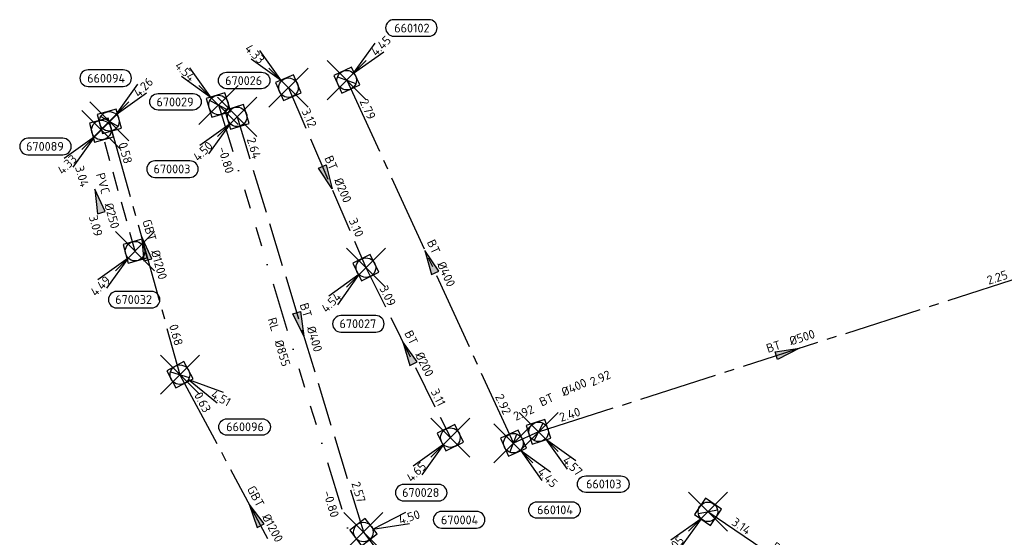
# Model space of a CAD drawing. Header units: metres. Extents: x 153343 to 157271, y 461673 to 467005.
# Tile 13 of 191: x 154738 to 154889, y 462840 to 462920. Entities that reach past the tile are written whole.
import ezdxf
from ezdxf.enums import TextEntityAlignment as Align

# ---------------------------------------------------------------- set-up
doc = ezdxf.new("R2010")
doc.units = ezdxf.units.M
doc.header["$LTSCALE"] = 0.75
doc.header["$PDMODE"] = 3
doc.header["$PDSIZE"] = 3
for name, pattern in [('RI-GWA_BETON', [22, 16, -2, 2, -2]), ('RI-HWA_BETON', [11.4, 9, -2.4]), ('RI-HWA_PVC', [6.4, 4, -2.4]), ('RI-RELINEN', [38, 10, -4, 0, -4, 4, -4, 4, -4, 0, -4])]:
    doc.linetypes.add(name, pattern=pattern)
doc.layers.get('0').update_dxf_attribs({"lineweight": 25})
doc.layers.get('defpoints').update_dxf_attribs({"lineweight": 25})
for name, color, linetype, lineweight in [('B-OI-RI-GWA_PUTNUMMER-S @ 0.75', 11, 'Continuous', 25), ('B-OI-RI-GWA_STROOMRICHTING-S @ 0.75', 11, 'Continuous', 25), ('B-OI-RI-HWA_RIOOLPUT_INSPECTIEPUT-S', 151, 'Continuous', 25), ('B-OI-RI-HWA_STROOMRICHTING-S @ 0.75', 151, 'Continuous', 25)]:
    doc.layers.add(name, color=color, linetype=linetype, lineweight=lineweight)
for name, color, linetype in [('B-OI-RI-GWA_RIOOLPUT_INSPECTIEPUT-S @ 0.75', 11, 'Continuous'), ('B-OI-RI-GWA_TRANSPORTLEIDING_B+RELINED_855-G', 11, 'RI-RELINEN'), ('B-OI-RI-GWA_TRANSPORTLEIDING_BETON_300-G', 11, 'RI-GWA_BETON'), ('B-OI-RI-GWA_TRANSPORTLEIDING_BETON_400-G', 11, 'RI-GWA_BETON'), ('B-OI-RI-GWA_TRANSPORTLEIDING_BETON_500-G', 11, 'RI-GWA_BETON'), ('B-OI-RI-GWA_TRANSPORTLEIDING_GEWAPEND BETON_1200-G', 11, 'RI-GWA_BETON'), ('B-OI-RI-HWA_PUTNUMMER-S @ 0.75', 151, 'Continuous'), ('B-OI-RI-HWA_TRANSPORTLEIDING_BETON_200-G', 151, 'RI-HWA_BETON'), ('B-OI-RI-HWA_TRANSPORTLEIDING_BETON_400-G', 151, 'RI-HWA_BETON'), ('B-OI-RI-HWA_TRANSPORTLEIDING_PVC_250-G', 151, 'RI-HWA_PVC')]:
    doc.layers.add(name, color=color, linetype=linetype)
doc.layers.add('inspectieput', color=7, linetype='Continuous', plot=False)
doc.styles.add('NLCS-ISO', font='isocpeur.ttf')

# ---------------------------------------------------------------- blocks, each defined once
blk = doc.blocks.new('*U2118')
at = {"ltscale": 0.1}
blk.add_hatch(color=256, dxfattribs=at).paths.add_polyline_path([(-2.500000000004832, 0), (2.500000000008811, -0.8333333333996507), (2.500000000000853, 0.8333333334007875)])
at = {"ltscale": 0.1, "flags": 128}
blk.add_lwpolyline([(-2.500000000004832, 0), (2.500000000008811, -0.8333333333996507), (2.500000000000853, 0.8333333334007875)], close=True, dxfattribs=at)
at = {"ltscale": 0.1, "style": 'NLCS-ISO'}
for tag, p in [('MAT', (-1, 0.5000000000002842)), ('BOBL', (-3.532323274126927, -3.239999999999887))]:
    blk.add_attdef(tag, text='', height=1.8, dxfattribs=at).set_placement(p, align=Align.BOTTOM_RIGHT)
for tag, p in [('DIA', (1, 0.5000000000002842)), ('BOBR', (2.586337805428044, -3.242006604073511))]:
    blk.add_attdef(tag, text='', height=1.8, dxfattribs=at).set_placement(p, align=Align.BOTTOM_LEFT)
at = {"layer": 'defpoints', "ltscale": 0.1, "style": 'NLCS-ISO', "flags": 1}
blk.add_attdef('JVA', text='', height=1.8, dxfattribs=at).set_placement((0, -0.9999999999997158), align=Align.TOP_CENTER)
blk = doc.blocks.new('*U2110')
at = {"ltscale": 0.1, "style": 'NLCS-ISO'}
for tag, p in [('BOBL', (-34.65473439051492, -3.240000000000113)), ('MAT', (-1.000000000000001, -3.740000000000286))]:
    blk.add_attdef(tag, text='', height=1.8, dxfattribs=at).set_placement(p, align=Align.BOTTOM_RIGHT)
for tag, p in [('DIA', (0.9999999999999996, -3.740000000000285)), ('BOBR', (33.42702512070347, -3.224877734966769))]:
    blk.add_attdef(tag, text='', height=1.8, dxfattribs=at).set_placement(p, align=Align.BOTTOM_LEFT)
at = {"layer": 'defpoints', "ltscale": 0.1, "style": 'NLCS-ISO', "flags": 1}
blk.add_attdef('JVA', text='', height=1.8, dxfattribs=at).set_placement((0, -0.9999999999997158), align=Align.TOP_CENTER)
blk = doc.blocks.new('*U2111')
at = {"ltscale": 0.1}
blk.add_hatch(color=256, dxfattribs=at).paths.add_polyline_path([(-2.500000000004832, 0), (2.500000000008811, -0.8333333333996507), (2.500000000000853, 0.8333333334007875)])
at = {"ltscale": 0.1, "flags": 128}
blk.add_lwpolyline([(-2.500000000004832, 0), (2.500000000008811, -0.8333333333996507), (2.500000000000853, 0.8333333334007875)], close=True, dxfattribs=at)
at = {"ltscale": 0.1, "style": 'NLCS-ISO'}
for tag, p in [('BOBL', (-10.09522583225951, 1.139568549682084e-13)), ('MAT', (-1, 0.5000000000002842))]:
    blk.add_attdef(tag, text='', height=1.8, dxfattribs=at).set_placement(p, align=Align.BOTTOM_RIGHT)
for tag, p in [('DIA', (1, 0.5000000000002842)), ('BOBR', (9.149238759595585, 0.001851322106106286))]:
    blk.add_attdef(tag, text='', height=1.8, dxfattribs=at).set_placement(p, align=Align.BOTTOM_LEFT)
at = {"layer": 'defpoints', "ltscale": 0.1, "style": 'NLCS-ISO', "flags": 1}
blk.add_attdef('JVA', text='', height=1.8, dxfattribs=at).set_placement((0, -0.9999999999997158), align=Align.TOP_CENTER)
blk = doc.blocks.new('*U2108')
at = {"ltscale": 0.1}
blk.add_hatch(color=256, dxfattribs=at).paths.add_polyline_path([(2.500000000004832, 0), (-2.500000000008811, -0.8333333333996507), (-2.500000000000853, 0.8333333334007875)])
at = {"ltscale": 0.1, "flags": 128}
blk.add_lwpolyline([(2.500000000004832, 0), (-2.500000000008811, -0.8333333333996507), (-2.500000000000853, 0.8333333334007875)], close=True, dxfattribs=at)
at = {"ltscale": 0.1, "style": 'NLCS-ISO'}
for tag, p in [('BOBL', (-10.70660370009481, 1.138880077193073e-13)), ('MAT', (-1, 0.5000000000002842))]:
    blk.add_attdef(tag, text='', height=1.8, dxfattribs=at).set_placement(p, align=Align.BOTTOM_RIGHT)
for tag, p in [('DIA', (1, 0.5000000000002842)), ('BOBR', (9.76061647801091, 0.001423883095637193))]:
    blk.add_attdef(tag, text='', height=1.8, dxfattribs=at).set_placement(p, align=Align.BOTTOM_LEFT)
at = {"layer": 'defpoints', "ltscale": 0.1, "style": 'NLCS-ISO', "flags": 1}
blk.add_attdef('JVA', text='', height=1.8, dxfattribs=at).set_placement((0, -0.9999999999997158), align=Align.TOP_CENTER)
blk = doc.blocks.new('*U2100')
at = {"ltscale": 0.1}
blk.add_hatch(color=256, dxfattribs=at).paths.add_polyline_path([(2.500000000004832, 0), (-2.500000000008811, -0.8333333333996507), (-2.500000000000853, 0.8333333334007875)])
at = {"ltscale": 0.1, "flags": 128}
blk.add_lwpolyline([(2.500000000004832, 0), (-2.500000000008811, -0.8333333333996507), (-2.500000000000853, 0.8333333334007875)], close=True, dxfattribs=at)
at = {"ltscale": 0.1, "style": 'NLCS-ISO'}
for tag, p in [('BOBL', (-35.08905056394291, 1.111423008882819e-13)), ('MAT', (-1, 0.5000000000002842))]:
    blk.add_attdef(tag, text='', height=1.8, dxfattribs=at).set_placement(p, align=Align.BOTTOM_RIGHT)
for tag, p in [('DIA', (1, 0.5000000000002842)), ('BOBR', (34.14305738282, -0.01562287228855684))]:
    blk.add_attdef(tag, text='', height=1.8, dxfattribs=at).set_placement(p, align=Align.BOTTOM_LEFT)
at = {"layer": 'defpoints', "ltscale": 0.1, "style": 'NLCS-ISO', "flags": 1}
blk.add_attdef('JVA', text='', height=1.8, dxfattribs=at).set_placement((0, -0.9999999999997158), align=Align.TOP_CENTER)
blk = doc.blocks.new('*U2091')
at = {"ltscale": 0.1}
blk.add_hatch(color=256, dxfattribs=at).paths.add_polyline_path([(2.500000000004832, 0), (-2.500000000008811, -0.8333333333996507), (-2.500000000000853, 0.8333333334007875)])
at = {"ltscale": 0.1, "flags": 128}
blk.add_lwpolyline([(2.500000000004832, 0), (-2.500000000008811, -0.8333333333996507), (-2.500000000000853, 0.8333333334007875)], close=True, dxfattribs=at)
at = {"ltscale": 0.1, "style": 'NLCS-ISO'}
for tag, p in [('BOBL', (-9.504717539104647, 1.140233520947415e-13)), ('MAT', (-1, 0.5000000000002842))]:
    blk.add_attdef(tag, text='', height=1.8, dxfattribs=at).set_placement(p, align=Align.BOTTOM_RIGHT)
for tag, p in [('DIA', (1, 0.5000000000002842)), ('BOBR', (8.558730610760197, 0.002264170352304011))]:
    blk.add_attdef(tag, text='', height=1.8, dxfattribs=at).set_placement(p, align=Align.BOTTOM_LEFT)
at = {"layer": 'defpoints', "ltscale": 0.1, "style": 'NLCS-ISO', "flags": 1}
blk.add_attdef('JVA', text='', height=1.8, dxfattribs=at).set_placement((0, -0.9999999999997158), align=Align.TOP_CENTER)
blk = doc.blocks.new('*U2081')
at = {"ltscale": 0.1}
blk.add_hatch(color=256, dxfattribs=at).paths.add_polyline_path([(2.500000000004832, 0), (-2.500000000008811, -0.8333333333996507), (-2.500000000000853, 0.8333333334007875)])
at = {"ltscale": 0.1, "flags": 128}
blk.add_lwpolyline([(2.500000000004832, 0), (-2.500000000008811, -0.8333333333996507), (-2.500000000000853, 0.8333333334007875)], close=True, dxfattribs=at)
at = {"ltscale": 0.1, "style": 'NLCS-ISO'}
for tag, p in [('BOBL', (-44.24080503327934, 1.101117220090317e-13)), ('MAT', (-1, 0.5000000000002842))]:
    blk.add_attdef(tag, text='', height=1.8, dxfattribs=at).set_placement(p, align=Align.BOTTOM_RIGHT)
for tag, p in [('DIA', (1, 0.5000000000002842)), ('BOBR', (43.29480961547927, -0.02202123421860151))]:
    blk.add_attdef(tag, text='', height=1.8, dxfattribs=at).set_placement(p, align=Align.BOTTOM_LEFT)
at = {"layer": 'defpoints', "ltscale": 0.1, "style": 'NLCS-ISO', "flags": 1}
blk.add_attdef('JVA', text='', height=1.8, dxfattribs=at).set_placement((0, -0.9999999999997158), align=Align.TOP_CENTER)
blk = doc.blocks.new('*U35')
at = {"ltscale": 0.1, "style": 'NLCS-ISO'}
for tag, p in [('BOBL', (-5.662221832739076, 1.144560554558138e-13)), ('MAT', (-1, 0.5000000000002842))]:
    blk.add_attdef(tag, text='', height=1.8, dxfattribs=at).set_placement(p, align=Align.BOTTOM_RIGHT)
for tag, p in [('DIA', (1, 0.5000000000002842)), ('BOBR', (7.216235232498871, 0.003202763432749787))]:
    blk.add_attdef(tag, text='', height=1.8, dxfattribs=at).set_placement(p, align=Align.BOTTOM_LEFT)
at = {"layer": 'defpoints', "ltscale": 0.1, "style": 'NLCS-ISO', "flags": 1}
blk.add_attdef('JVA', text='', height=1.8, dxfattribs=at).set_placement((0, -0.9999999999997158), align=Align.TOP_CENTER)
blk = doc.blocks.new('*U2079')
at = {"ltscale": 0.1}
blk.add_hatch(color=256, dxfattribs=at).paths.add_polyline_path([(-2.500000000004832, 0), (2.500000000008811, -0.8333333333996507), (2.500000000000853, 0.8333333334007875)])
at = {"ltscale": 0.1, "flags": 128}
blk.add_lwpolyline([(-2.500000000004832, 0), (2.500000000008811, -0.8333333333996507), (2.500000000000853, 0.8333333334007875)], close=True, dxfattribs=at)
at = {"ltscale": 0.1, "style": 'NLCS-ISO'}
for tag, p in [('BOBL', (-31.55448624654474, 1.115403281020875e-13)), ('MAT', (-1, 0.5000000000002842))]:
    blk.add_attdef(tag, text='', height=1.8, dxfattribs=at).set_placement(p, align=Align.BOTTOM_RIGHT)
for tag, p in [('DIA', (1, 0.5000000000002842)), ('BOBR', (30.60849392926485, -0.01315171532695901))]:
    blk.add_attdef(tag, text='', height=1.8, dxfattribs=at).set_placement(p, align=Align.BOTTOM_LEFT)
at = {"layer": 'defpoints', "ltscale": 0.1, "style": 'NLCS-ISO', "flags": 1}
blk.add_attdef('JVA', text='', height=1.8, dxfattribs=at).set_placement((0, -0.9999999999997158), align=Align.TOP_CENTER)
blk = doc.blocks.new('*U2078')
at = {"ltscale": 0.1}
blk.add_hatch(color=256, dxfattribs=at).paths.add_polyline_path([(-2.500000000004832, 0), (2.500000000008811, -0.8333333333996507), (2.500000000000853, 0.8333333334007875)])
at = {"ltscale": 0.1, "flags": 128}
blk.add_lwpolyline([(-2.500000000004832, 0), (2.500000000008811, -0.8333333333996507), (2.500000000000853, 0.8333333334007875)], close=True, dxfattribs=at)
at = {"ltscale": 0.1, "style": 'NLCS-ISO'}
for tag, p in [('BOBL', (-23.19870870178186, 1.124812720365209e-13)), ('MAT', (-1, 0.5000000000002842))]:
    blk.add_attdef(tag, text='', height=1.8, dxfattribs=at).set_placement(p, align=Align.BOTTOM_RIGHT)
for tag, p in [('DIA', (1, 0.5000000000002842)), ('BOBR', (22.25271842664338, -0.007309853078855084))]:
    blk.add_attdef(tag, text='', height=1.8, dxfattribs=at).set_placement(p, align=Align.BOTTOM_LEFT)
at = {"layer": 'defpoints', "ltscale": 0.1, "style": 'NLCS-ISO', "flags": 1}
blk.add_attdef('JVA', text='', height=1.8, dxfattribs=at).set_placement((0, -0.9999999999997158), align=Align.TOP_CENTER)
blk = doc.blocks.new('*U2073')
at = {"ltscale": 0.1}
blk.add_hatch(color=256, dxfattribs=at).paths.add_polyline_path([(-2.500000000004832, 0), (2.500000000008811, -0.8333333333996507), (2.500000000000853, 0.8333333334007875)])
at = {"ltscale": 0.1, "flags": 128}
blk.add_lwpolyline([(-2.500000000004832, 0), (2.500000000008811, -0.8333333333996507), (2.500000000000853, 0.8333333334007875)], close=True, dxfattribs=at)
at = {"ltscale": 0.1, "style": 'NLCS-ISO'}
for tag, p in [('BOBL', (-17.5882687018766, 1.131130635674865e-13)), ('MAT', (-1, 0.5000000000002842))]:
    blk.add_attdef(tag, text='', height=1.8, dxfattribs=at).set_placement(p, align=Align.BOTTOM_RIGHT)
for tag, p in [('DIA', (1, 0.5000000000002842)), ('BOBR', (16.64227979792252, -0.003387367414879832))]:
    blk.add_attdef(tag, text='', height=1.8, dxfattribs=at).set_placement(p, align=Align.BOTTOM_LEFT)
at = {"layer": 'defpoints', "ltscale": 0.1, "style": 'NLCS-ISO', "flags": 1}
blk.add_attdef('JVA', text='', height=1.8, dxfattribs=at).set_placement((0, -0.9999999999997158), align=Align.TOP_CENTER)
blk = doc.blocks.new('B-SRI-PUT_HWA-SO')
at = {"lineweight": -3, "flags": 128}
blk.add_lwpolyline([(-1.999999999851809, -2.00000000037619), (2.000000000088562, -2.000000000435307), (2.000000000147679, 1.99999999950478), (-2.00000000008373, 1.999999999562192)], close=True, dxfattribs=at)
at = {"lineweight": -3}
blk.add_circle((0, 0), 1.999999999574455, dxfattribs=at)
blk = doc.blocks.new('*U1132')
for q in [(-7.601397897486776, -5.833630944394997), (-5.833630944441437, -7.601397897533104)]:
    blk.add_line((-1.414213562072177, -1.414213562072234), q)
blk.add_lwpolyline([(-15.02126124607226, -5.061745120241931), (-7.86320641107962, -5.061745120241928, 0.9999999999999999), (-7.86320641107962, -1.677375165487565), (-15.02126124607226, -1.677375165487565, 0.9999999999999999)], format="xyb", close=True)
at = {"ltscale": 0.1, "style": 'NLCS-ISO'}
blk.add_attdef('PUTNR', text='', height=1.8, dxfattribs=at).set_placement((-11.54447250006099, -1.537225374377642), align=Align.MIDDLE_CENTER)
blk.add_attdef('PUTHGT', text='', height=1.8, rotation=44.99999999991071, dxfattribs=at).set_placement((-8.442832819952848, -8.482353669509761), align=Align.MIDDLE_LEFT)
blk = doc.blocks.new('*U1144')
for q in [(-7.601397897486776, -5.833630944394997), (-5.833630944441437, -7.601397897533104)]:
    blk.add_line((-1.414213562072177, -1.414213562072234), q)
blk.add_lwpolyline([(-3.772051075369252, -11.62598181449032), (3.386003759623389, -11.62598181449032, 0.9999999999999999), (3.386003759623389, -8.241611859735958), (-3.772051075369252, -8.241611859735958, 0.9999999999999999)], format="xyb", close=True)
at = {"ltscale": 0.1, "style": 'NLCS-ISO'}
blk.add_attdef('PUTHGT', text='', height=1.8, rotation=44.99999999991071, dxfattribs=at).set_placement((-8.442832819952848, -8.482353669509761), align=Align.MIDDLE_LEFT)
blk.add_attdef('PUTNR', text='', height=1.8, dxfattribs=at).set_placement((-0.2952623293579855, -8.101462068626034), align=Align.MIDDLE_CENTER)
blk = doc.blocks.new('B-SRI-PUT_GWA-SO')
blk.add_line((-1.414183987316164, -1.41424313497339), (1.414183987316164, 1.41424313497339))
at = {"lineweight": -3, "flags": 128}
blk.add_lwpolyline([(2.000125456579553, -1.999958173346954), (1.999958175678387, 2.000041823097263), (-2.000041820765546, 1.999874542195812), (-1.999874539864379, -2.000125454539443)], close=True, dxfattribs=at)
at = {"lineweight": -3}
blk.add_circle((4.18174704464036e-05, -4.181572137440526e-05), 1.999999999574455, dxfattribs=at)
blk = doc.blocks.new('*U1145')
for q in [(-5.833630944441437, 7.601397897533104), (-7.601397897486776, 5.833630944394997)]:
    blk.add_line((-1.414213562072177, 1.414213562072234), q)
blk.add_lwpolyline([(-12.36545018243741, 2.335186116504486), (-5.207395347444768, 2.335186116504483, -0.9999999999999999), (-5.207395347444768, -1.049183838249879), (-12.36545018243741, -1.049183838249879, -0.9999999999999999)], format="xyb", close=True)
at = {"ltscale": 0.1, "style": 'NLCS-ISO'}
blk.add_attdef('PUTHGT', text='', height=1.8, rotation=315.0000000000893, dxfattribs=at).set_placement((-8.442832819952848, 8.482353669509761), align=Align.MIDDLE_LEFT)
blk.add_attdef('PUTNR', text='', height=1.8, dxfattribs=at).set_placement((-8.888661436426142, 0.6106663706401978), align=Align.MIDDLE_CENTER)
blk = doc.blocks.new('*U1137')
for q in [(-7.601397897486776, -5.833630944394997), (-5.833630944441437, -7.601397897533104)]:
    blk.add_line((-1.414213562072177, -1.414213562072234), q)
blk.add_lwpolyline([(-9.53470312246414, -12.9689382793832), (-2.3766482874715, -12.9689382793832, 0.9999999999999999), (-2.3766482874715, -9.584568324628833), (-9.53470312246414, -9.584568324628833, 0.9999999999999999)], format="xyb", close=True)
at = {"ltscale": 0.1, "style": 'NLCS-ISO'}
blk.add_attdef('PUTHGT', text='', height=1.8, rotation=44.99999999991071, dxfattribs=at).set_placement((-8.442832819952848, -8.482353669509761), align=Align.MIDDLE_LEFT)
blk.add_attdef('PUTNR', text='', height=1.8, dxfattribs=at).set_placement((-6.057914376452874, -9.44441853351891), align=Align.MIDDLE_CENTER)
blk = doc.blocks.new('*U1138')
for q in [(-7.601397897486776, -5.833630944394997), (-5.833630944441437, -7.601397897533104)]:
    blk.add_line((-1.414213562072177, -1.414213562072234), q)
blk.add_lwpolyline([(-5.116794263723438, -13.2166683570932), (2.041260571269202, -13.2166683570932, 0.9999999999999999), (2.041260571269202, -9.832298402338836), (-5.116794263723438, -9.832298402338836, 0.9999999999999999)], format="xyb", close=True)
at = {"ltscale": 0.1, "style": 'NLCS-ISO'}
blk.add_attdef('PUTHGT', text='', height=1.8, rotation=44.99999999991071, dxfattribs=at).set_placement((-8.442832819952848, -8.482353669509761), align=Align.MIDDLE_LEFT)
blk.add_attdef('PUTNR', text='', height=1.8, dxfattribs=at).set_placement((-1.640005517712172, -9.692148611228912), align=Align.MIDDLE_CENTER)
blk = doc.blocks.new('*U1139')
for q in [(-5.833630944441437, 7.601397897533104), (-7.601397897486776, 5.833630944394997)]:
    blk.add_line((-1.414213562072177, 1.414213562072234), q)
blk.add_lwpolyline([(-12.64903325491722, 3.185648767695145), (-5.490978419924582, 3.185648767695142, -0.9999999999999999), (-5.490978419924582, -0.1987211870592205), (-12.64903325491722, -0.1987211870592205, -0.9999999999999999)], format="xyb", close=True)
at = {"ltscale": 0.1, "style": 'NLCS-ISO'}
blk.add_attdef('PUTHGT', text='', height=1.8, rotation=315.0000000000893, dxfattribs=at).set_placement((-8.442832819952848, 8.482353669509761), align=Align.MIDDLE_LEFT)
blk.add_attdef('PUTNR', text='', height=1.8, dxfattribs=at).set_placement((-9.172244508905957, 1.461129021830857), align=Align.MIDDLE_CENTER)
blk = doc.blocks.new('*U1141')
for q in [(8.659701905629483, 4.101470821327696), (9.425919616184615, 1.721783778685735)]:
    blk.add_line((1.903749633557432, 0.6129741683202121), q)
blk.add_lwpolyline([(23.15147938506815, 4.209233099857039), (15.99342455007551, 4.209233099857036, 0.9999999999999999), (15.99342455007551, 0.8248631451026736), (23.15147938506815, 0.8248631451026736, 0.9999999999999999)], format="xyb", close=True)
at = {"ltscale": 0.1, "style": 'NLCS-ISO'}
blk.add_attdef('PUTHGT', text='', height=1.8, rotation=17.84765284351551, dxfattribs=at).set_placement((7.271291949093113, 2.370587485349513), align=Align.MIDDLE_LEFT)
blk.add_attdef('PUTNR', text='', height=1.8, dxfattribs=at).set_placement((19.67469063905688, 2.484713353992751), align=Align.MIDDLE_CENTER)
blk = doc.blocks.new('*U241')
for q in [(-7.601397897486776, -5.833630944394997), (-5.833630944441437, -7.601397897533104)]:
    blk.add_line((-1.414213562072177, -1.414213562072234), q)
blk.add_lwpolyline([(-16.8101220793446, -12.39118641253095), (-9.652067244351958, -12.39118641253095, 0.9999999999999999), (-9.652067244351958, -9.006816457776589), (-16.8101220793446, -9.006816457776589, 0.9999999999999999)], format="xyb", close=True)
at = {"ltscale": 0.1, "style": 'NLCS-ISO'}
blk.add_attdef('PUTHGT', text='', height=1.8, rotation=44.99999999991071, dxfattribs=at).set_placement((-8.442832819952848, -8.482353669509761), align=Align.MIDDLE_LEFT)
blk.add_attdef('PUTNR', text='', height=1.8, dxfattribs=at).set_placement((-13.33333333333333, -8.866666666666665), align=Align.MIDDLE_CENTER)
blk = doc.blocks.new('*U297')
for q in [(-7.601397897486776, -5.833630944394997), (-5.833630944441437, -7.601397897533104)]:
    blk.add_line((-1.414213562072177, -1.414213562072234), q)
blk.add_lwpolyline([(-16.8101220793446, -12.39118641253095), (-9.652067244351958, -12.39118641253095, 0.9999999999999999), (-9.652067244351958, -9.006816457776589), (-16.8101220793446, -9.006816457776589, 0.9999999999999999)], format="xyb", close=True)
at = {"ltscale": 0.1, "style": 'NLCS-ISO'}
blk.add_attdef('PUTHGT', text='', height=1.8, rotation=44.99999999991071, dxfattribs=at).set_placement((-8.442832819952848, -8.482353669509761), align=Align.MIDDLE_LEFT)
blk.add_attdef('PUTNR', text='', height=1.8, dxfattribs=at).set_placement((-13.33333333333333, -8.866666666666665), align=Align.MIDDLE_CENTER)
blk = doc.blocks.new('*U273')
for q in [(5.833630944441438, -7.601397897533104), (7.601397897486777, -5.833630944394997)]:
    blk.add_line((1.414213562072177, -1.414213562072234), q)
blk.add_lwpolyline([(16.8101220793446, -12.39118641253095), (9.652067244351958, -12.39118641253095, -0.9999999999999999), (9.652067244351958, -9.006816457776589), (16.8101220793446, -9.006816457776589, -0.9999999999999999)], format="xyb", close=True)
at = {"ltscale": 0.1, "style": 'NLCS-ISO'}
blk.add_attdef('PUTHGT', text='', height=1.8, rotation=315.0000000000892, dxfattribs=at).set_placement((5.388131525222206, -5.427652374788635), align=Align.MIDDLE_LEFT)
blk.add_attdef('PUTNR', text='', height=1.8, dxfattribs=at).set_placement((13.33333333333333, -8.866666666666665), align=Align.MIDDLE_CENTER)
blk = doc.blocks.new('*U1120')
for q in [(5.833630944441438, -7.601397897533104), (7.601397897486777, -5.833630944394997)]:
    blk.add_line((1.414213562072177, -1.414213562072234), q)
blk.add_lwpolyline([(11.98428580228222, -15.36969066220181), (4.826230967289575, -15.3696906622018, -0.9999999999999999), (4.826230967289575, -11.98532070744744), (11.98428580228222, -11.98532070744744, -0.9999999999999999)], format="xyb", close=True)
at = {"ltscale": 0.1, "style": 'NLCS-ISO'}
blk.add_attdef('PUTHGT', text='', height=1.8, rotation=315.0000000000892, dxfattribs=at).set_placement((5.388131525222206, -5.427652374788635), align=Align.MIDDLE_LEFT)
blk.add_attdef('PUTNR', text='', height=1.8, dxfattribs=at).set_placement((8.50749705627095, -11.84517091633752), align=Align.MIDDLE_CENTER)
blk = doc.blocks.new('*U298')
for q in [(5.833630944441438, 7.601397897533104), (7.601397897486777, 5.833630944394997)]:
    blk.add_line((1.414213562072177, 1.414213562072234), q)
blk.add_lwpolyline([(16.8101220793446, 12.39118641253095), (9.652067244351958, 12.39118641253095, 0.9999999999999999), (9.652067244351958, 9.006816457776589), (16.8101220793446, 9.006816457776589, 0.9999999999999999)], format="xyb", close=True)
at = {"ltscale": 0.1, "style": 'NLCS-ISO'}
blk.add_attdef('PUTHGT', text='', height=1.8, rotation=44.99999999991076, dxfattribs=at).set_placement((5.388131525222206, 5.427652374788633), align=Align.MIDDLE_LEFT)
blk.add_attdef('PUTNR', text='', height=1.8, dxfattribs=at).set_placement((13.33333333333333, 10.66666666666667), align=Align.MIDDLE_CENTER)
blk = doc.blocks.new('*U1112')
for q in [(7.647513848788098, -5.773043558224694), (8.880584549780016, -3.598293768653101)]:
    blk.add_line((1.739799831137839, -0.9864565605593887), q)
blk.add_lwpolyline([(16.8101220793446, -12.39118641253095), (9.652067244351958, -12.39118641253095, -0.9999999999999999), (9.652067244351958, -9.006816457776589), (16.8101220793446, -9.006816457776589, -0.9999999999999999)], format="xyb", close=True)
at = {"ltscale": 0.1, "style": 'NLCS-ISO'}
blk.add_attdef('PUTHGT', text='', height=1.8, rotation=330.4470111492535, dxfattribs=at).set_placement((6.63913637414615, -3.796477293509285), align=Align.MIDDLE_LEFT)
blk.add_attdef('PUTNR', text='', height=1.8, dxfattribs=at).set_placement((13.33333333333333, -8.866666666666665), align=Align.MIDDLE_CENTER)
blk = doc.blocks.new('*U1113')
for q in [(5.833630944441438, 7.601397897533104), (7.601397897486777, 5.833630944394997)]:
    blk.add_line((1.414213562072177, 1.414213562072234), q)
blk.add_lwpolyline([(2.82825364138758, 10.54105234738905), (-4.329801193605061, 10.54105234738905, 0.9999999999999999), (-4.329801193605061, 7.156682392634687), (2.82825364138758, 7.156682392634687, 0.9999999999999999)], format="xyb", close=True)
at = {"ltscale": 0.1, "style": 'NLCS-ISO'}
blk.add_attdef('PUTHGT', text='', height=1.8, rotation=44.99999999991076, dxfattribs=at).set_placement((5.388131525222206, 5.427652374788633), align=Align.MIDDLE_LEFT)
blk.add_attdef('PUTNR', text='', height=1.8, dxfattribs=at).set_placement((-0.6485351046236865, 8.816532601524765), align=Align.MIDDLE_CENTER)

msp = doc.modelspace()

# ---------------------------------------------------------------- linework, layer by layer
at = {"layer": 'B-OI-RI-GWA_TRANSPORTLEIDING_B+RELINED_855-G', "transparency": 33554610}
msp.add_line((154768.14, 462906.63), (154789.43, 462836.82), dxfattribs=at)
at = {"layer": 'B-OI-RI-GWA_TRANSPORTLEIDING_BETON_300-G', "transparency": 33554610}
msp.add_line((154866.59, 462828.21), (154843.25, 462844.15), dxfattribs=at)
at = {"layer": 'B-OI-RI-GWA_TRANSPORTLEIDING_BETON_400-G', "transparency": 33554610}
for p in [(154787.82, 462910.43), (154817.26, 462856.42)]:
    msp.add_line(p, (154813.4, 462854.68), dxfattribs=at)
at = {"layer": 'B-OI-RI-GWA_TRANSPORTLEIDING_BETON_500-G', "transparency": 33554610}
msp.add_line((154817.26, 462856.42), (154893.78, 462880.99), dxfattribs=at)
at = {"layer": 'B-OI-RI-GWA_TRANSPORTLEIDING_GEWAPEND BETON_1200-G', "transparency": 33554610}
for p, q in [((154751.39, 462904.11), (154762.22, 462865.2)), ((154762.22, 462865.2), (154785.23, 462822.16))]:
    msp.add_line(p, q, dxfattribs=at)
at = {"layer": 'B-OI-RI-HWA_TRANSPORTLEIDING_BETON_200-G', "transparency": 33554610}
for p, q in [((154778.88, 462909.27), (154790.76, 462881.65)), ((154790.76, 462881.65), (154803.72, 462855.54))]:
    msp.add_line(p, q, dxfattribs=at)
at = {"layer": 'B-OI-RI-HWA_TRANSPORTLEIDING_BETON_400-G', "transparency": 33554610}
for p, q in [((154771, 462904.8), (154790.38, 462841.04)), ((154790.38, 462841.04), (154818.68, 462804.2))]:
    msp.add_line(p, q, dxfattribs=at)
at = {"layer": 'B-OI-RI-HWA_TRANSPORTLEIDING_PVC_250-G', "transparency": 33554610}
msp.add_line((154755.34, 462884.17), (154750.17, 462902.77), dxfattribs=at)
at = {"layer": 'inspectieput', "color": 0, "transparency": 33554610}
for p in [(154787.82, 462910.43), (154778.88, 462909.27), (154768.14, 462906.63), (154751.39, 462904.11), (154771, 462904.8), (154750.17, 462902.77), (154755.34, 462884.17), (154790.76, 462881.65), (154762.22, 462865.2), (154817.26, 462856.42), (154803.72, 462855.54), (154813.4, 462854.68), (154843.25, 462844.15), (154790.38, 462841.04)]:
    msp.add_point(p, dxfattribs=at)

# ---------------------------------------------------------------- block references
at = {"layer": 'B-OI-RI-GWA_PUTNUMMER-S @ 0.75', "color": 0, "transparency": 33554610, "xscale": 0.75, "yscale": 0.75, "zscale": 0.75}
for name, p, values in [('*U298', (154787.82, 462910.43), {'PUTNR': '660102', 'PUTHGT': '4.45'}), ('*U1145', (154768.14, 462906.63), {'PUTNR': '670029', 'PUTHGT': '4.54'}), ('*U1113', (154751.39, 462904.11), {'PUTNR': '660094', 'PUTHGT': '4.26'})]:
    msp.add_blockref(name, p, dxfattribs=at).add_auto_attribs(values)
at = {"layer": 'B-OI-RI-GWA_PUTNUMMER-S @ 0.75', "color": 0, "transparency": 33554610}
ref = msp.add_blockref('*U1112', (154762.22, 462865.2), dxfattribs=dict(at, xscale=0.75, yscale=0.75, zscale=0.75))
ref.add_attrib('PUTNR', '660096', dxfattribs={"layer": '0', "ltscale": 0.1, "height": 1.35, "style": 'NLCS-ISO'}).set_placement((154772.2200000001, 462857.2), align=Align.MIDDLE_CENTER)
ref.add_attrib('PUTHGT', '4.51', dxfattribs={"layer": '0', "ltscale": 0.1, "height": 1.35, "rotation": 330.4470111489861, "style": 'NLCS-ISO'}).set_placement((154767.1993522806, 462862.3526420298), align=Align.MIDDLE_LEFT)
ref = msp.add_blockref('*U273', (154817.26, 462856.42), dxfattribs=dict(at, xscale=0.75, yscale=0.75, zscale=0.75))
ref.add_attrib('PUTNR', '660103', dxfattribs={"layer": '0', "ltscale": 0.1, "height": 1.35, "style": 'NLCS-ISO'}).set_placement((154827.26, 462848.42), align=Align.MIDDLE_CENTER)
ref.add_attrib('PUTHGT', '4.57', dxfattribs={"layer": '0', "ltscale": 0.1, "height": 1.35, "rotation": 314.9999999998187, "style": 'NLCS-ISO'}).set_placement((154821.3010986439, 462852.3492607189), align=Align.MIDDLE_LEFT)
ref = msp.add_blockref('*U1120', (154813.4, 462854.68), dxfattribs=dict(at, xscale=0.75, yscale=0.75, zscale=0.75))
ref.add_attrib('PUTNR', '660104', dxfattribs={"layer": '0', "ltscale": 0.1, "height": 1.35, "style": 'NLCS-ISO'}).set_placement((154819.7806227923, 462844.4461218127), align=Align.MIDDLE_CENTER)
ref.add_attrib('PUTHGT', '4.45', dxfattribs={"layer": '0', "ltscale": 0.1, "height": 1.35, "rotation": 314.9999999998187, "style": 'NLCS-ISO'}).set_placement((154817.4410986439, 462850.609260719), align=Align.MIDDLE_LEFT)
ref = msp.add_blockref('*U297', (154843.25, 462844.15), dxfattribs=dict(at, xscale=0.75, yscale=0.75, zscale=0.75))
ref.add_attrib('PUTNR', '660121', dxfattribs={"layer": '0', "ltscale": 0.1, "height": 1.35, "style": 'NLCS-ISO'}).set_placement((154833.25, 462836.15), align=Align.MIDDLE_CENTER)
ref.add_attrib('PUTHGT', '5.05', dxfattribs={"layer": '0', "ltscale": 0.1, "height": 1.35, "rotation": 44.99999999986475, "style": 'NLCS-ISO'}).set_placement((154836.917875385, 462837.7882347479), align=Align.MIDDLE_LEFT)
at = {"layer": 'B-OI-RI-GWA_RIOOLPUT_INSPECTIEPUT-S @ 0.75', "color": 0, "transparency": 33554610, "xscale": 0.75, "yscale": 0.75, "zscale": 0.75}
for p, rotation in [((154787.82, 462910.43), 294.647270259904), ((154768.14, 462906.63), 286.9601665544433), ((154751.39, 462904.11), 285.5537259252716), ((154762.22, 462865.2), 298.1298047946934), ((154817.26, 462856.42), 17.80143613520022), ((154813.4, 462854.68), 24.26476606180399), ((154843.25, 462844.15), 325.6689661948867)]:
    msp.add_blockref('B-SRI-PUT_GWA-SO', p, dxfattribs=dict(at, rotation=rotation))
at = {"layer": 'B-OI-RI-GWA_STROOMRICHTING-S @ 0.75', "color": 0, "transparency": 33554610, "xscale": 0.75, "yscale": 0.75, "zscale": 0.75}
for name, p, rotation, values in [('*U2079', (154800.61, 462882.5549999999), 294.647270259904, {'MAT': 'BT', 'DIA': '%%c400', 'BOBL': '2.79', 'BOBR': '2.92'}), ('*U2073', (154756.805, 462884.6550000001), 285.5537259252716, {'MAT': 'GBT', 'DIA': '%%c1200', 'BOBL': '0.58', 'BOBR': '0.68'}), ('*U2110', (154778.785, 462871.7249999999), 286.9601665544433, {'MAT': 'RL', 'DIA': '%%c855', 'BOBL': '-0.80', 'BOBR': '-0.80'}), ('*U2081', (154855.52, 462868.705), 17.80143613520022, {'MAT': 'BT', 'DIA': '%%c500', 'BOBL': '2.40', 'BOBR': '2.25'}), ('*U35', (154820.7636274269, 462860.8039362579), 24.26476606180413, {'MAT': 'BT', 'DIA': '%%c400', 'BOBL': '2.92', 'BOBR': '2.92'}), ('*U2078', (154773.7250000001, 462843.6799999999), 298.1298047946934, {'MAT': 'GBT', 'DIA': '%%c1200', 'BOBL': '0.63', 'BOBR': '0.75'}), ('*U2091', (154854.92, 462836.1800000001), 325.6689661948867, {'MAT': 'BT', 'DIA': '%%c300', 'BOBL': '3.14', 'BOBR': '3.09'})]:
    msp.add_blockref(name, p, dxfattribs=dict(at, rotation=rotation)).add_auto_attribs(values)
at = {"layer": 'B-OI-RI-HWA_PUTNUMMER-S @ 0.75', "color": 0, "transparency": 33554610, "xscale": 0.75, "yscale": 0.75, "zscale": 0.75}
for name, p, values in [('*U1139', (154778.88, 462909.27), {'PUTNR': '670026', 'PUTHGT': '4.33'}), ('*U1141', (154790.38, 462841.04), {'PUTNR': '670004', 'PUTHGT': '4.50'})]:
    msp.add_blockref(name, p, dxfattribs=at).add_auto_attribs(values)
at = {"layer": 'B-OI-RI-HWA_PUTNUMMER-S @ 0.75', "color": 0, "transparency": 33554610}
ref = msp.add_blockref('*U241', (154771, 462904.8), dxfattribs=dict(at, xscale=0.75, yscale=0.75, zscale=0.75))
ref.add_attrib('PUTNR', '670003', dxfattribs={"layer": '0', "ltscale": 0.1, "height": 1.35, "style": 'NLCS-ISO'}).set_placement((154761, 462896.8), align=Align.MIDDLE_CENTER)
ref.add_attrib('PUTHGT', '4.50', dxfattribs={"layer": '0', "ltscale": 0.1, "height": 1.35, "rotation": 44.99999999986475, "style": 'NLCS-ISO'}).set_placement((154764.5724159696, 462898.3427753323), align=Align.MIDDLE_LEFT)
ref = msp.add_blockref('*U1132', (154750.17, 462902.77), dxfattribs=dict(at, xscale=0.75, yscale=0.75, zscale=0.75))
ref.add_attrib('PUTNR', '670089', dxfattribs={"layer": '0', "ltscale": 0.1, "height": 1.35, "style": 'NLCS-ISO'}).set_placement((154741.5116456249, 462900.2670809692), align=Align.MIDDLE_CENTER)
ref.add_attrib('PUTHGT', '4.33', dxfattribs={"layer": '0', "ltscale": 0.1, "height": 1.35, "rotation": 44.99999999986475, "style": 'NLCS-ISO'}).set_placement((154743.7424159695, 462896.3127753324), align=Align.MIDDLE_LEFT)
ref = msp.add_blockref('*U1144', (154755.34, 462884.17), dxfattribs=dict(at, xscale=0.75, yscale=0.75, zscale=0.75))
ref.add_attrib('PUTNR', '670032', dxfattribs={"layer": '0', "ltscale": 0.1, "height": 1.35, "style": 'NLCS-ISO'}).set_placement((154755.1185532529, 462876.7439034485), align=Align.MIDDLE_CENTER)
ref.add_attrib('PUTHGT', '4.49', dxfattribs={"layer": '0', "ltscale": 0.1, "height": 1.35, "rotation": 44.99999999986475, "style": 'NLCS-ISO'}).set_placement((154748.8169565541, 462877.6173159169), align=Align.MIDDLE_LEFT)
ref = msp.add_blockref('*U1138', (154790.76, 462881.65), dxfattribs=dict(at, xscale=0.75, yscale=0.75, zscale=0.75))
ref.add_attrib('PUTNR', '670027', dxfattribs={"layer": '0', "ltscale": 0.1, "height": 1.35, "style": 'NLCS-ISO'}).set_placement((154789.5299958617, 462873.0308885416), align=Align.MIDDLE_CENTER)
ref.add_attrib('PUTHGT', '4.54', dxfattribs={"layer": '0', "ltscale": 0.1, "height": 1.35, "rotation": 44.99999999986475, "style": 'NLCS-ISO'}).set_placement((154784.2369565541, 462875.097315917), align=Align.MIDDLE_LEFT)
ref = msp.add_blockref('*U1137', (154803.72, 462855.54), dxfattribs=dict(at, xscale=0.75, yscale=0.75, zscale=0.75))
ref.add_attrib('PUTNR', '670028', dxfattribs={"layer": '0', "ltscale": 0.1, "height": 1.35, "style": 'NLCS-ISO'}).set_placement((154799.1765642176, 462847.1066860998), align=Align.MIDDLE_CENTER)
ref.add_attrib('PUTHGT', '4.65', dxfattribs={"layer": '0', "ltscale": 0.1, "height": 1.35, "rotation": 44.99999999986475, "style": 'NLCS-ISO'}).set_placement((154797.2924159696, 462849.0827753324), align=Align.MIDDLE_LEFT)
at = {"layer": 'B-OI-RI-HWA_RIOOLPUT_INSPECTIEPUT-S', "transparency": 33554610}
for p, xscale, yscale, zscale, rotation in [((154778.88, 462909.27), 0.7499999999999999, 0.7499999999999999, 0.7499999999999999, 293.273656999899), ((154771, 462904.7999999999), 0.75, 0.75, 0.75, 286.9067710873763), ((154750.17, 462902.77), 0.75, 0.75, 0.75, 285.5336430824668), ((154755.34, 462884.1699999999), 0.7500000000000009, 0.7500000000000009, 0.7500000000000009, 105.5336430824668), ((154790.76, 462881.65), 0.75, 0.75, 0.75, 296.3980341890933), ((154803.72, 462855.54), 0.75, 0.75, 0.75, 116.3980341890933), ((154790.38, 462841.04), 0.7500000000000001, 0.7500000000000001, 0.7500000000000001, 307.5309924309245)]:
    msp.add_blockref('B-SRI-PUT_HWA-SO', p, dxfattribs=dict(at, xscale=xscale, yscale=yscale, zscale=zscale, rotation=rotation))
at = {"layer": 'B-OI-RI-HWA_STROOMRICHTING-S @ 0.75', "color": 0, "transparency": 33554610, "xscale": 0.75, "yscale": 0.75, "zscale": 0.75}
for name, p, rotation, values in [('*U2108', (154784.82, 462895.46), 293.273656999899, {'MAT': 'BT', 'DIA': '%%c200', 'BOBL': '3.12', 'BOBR': '3.10'}), ('*U2100', (154780.69, 462872.9199999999), 286.9067710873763, {'MAT': 'BT', 'DIA': '%%c400', 'BOBL': '2.64', 'BOBR': '2.57'}), ('*U2118', (154749.6543321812, 462891.8804191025), 285.5336430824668, {'MAT': 'PVC', 'DIA': '%%c250', 'BOBL': '3.04', 'BOBR': '3.09'}), ('*U2111', (154797.24, 462868.595), 296.3980341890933, {'MAT': 'BT', 'DIA': '%%c200', 'BOBL': '3.09', 'BOBR': '3.11'})]:
    msp.add_blockref(name, p, dxfattribs=dict(at, rotation=rotation)).add_auto_attribs(values)

doc.saveas('drawing.dxf')
